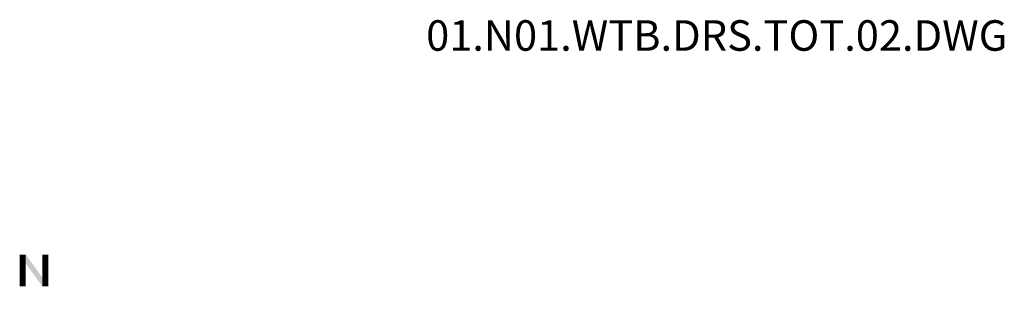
# Model space of a CAD drawing. Header units: millimetres. Extents: x 83336 to 140704, y 137697 to 176199.
# Tile 37 of 45: x 132950 to 140698, y 147126 to 149247. Entities that reach past the tile are written whole.
import ezdxf

# ---------------------------------------------------------------- set-up
doc = ezdxf.new("R2010")
doc.units = ezdxf.units.MM
doc.header["$LTSCALE"] = 50
doc.layers.get('0').update_dxf_attribs({"linetype": 'CONTINUOUS'})
doc.layers.add('00---0--FM-TEKST', color=7, linetype='CONTINUOUS')
doc.styles.add('1', font='BUROTEXT', dxfattribs={"height": 90})

# ---------------------------------------------------------------- blocks, each defined once
blk = doc.blocks.new('2DEC78')
at = {"color": 0}
for points in [[(0.095, 0, 0.19, 0.19, 0), (0.095, 1, 0.18, 0.18, 0)], [(0.805, 0, 0.19, 0.19, 0), (0.805, 1, 0.18, 0.18, 0)]]:
    blk.add_lwpolyline(points, format="xyseb", dxfattribs=at)
blk.add_solid([(0.19, 1), (0.19, 0.72), (0.71, 0.28), (0.71, 0)], dxfattribs=at)

msp = doc.modelspace()

# ---------------------------------------------------------------- block references
at = {"color": 2, "xscale": 250.25, "yscale": 250, "zscale": 250.25}
msp.add_blockref('2DEC78', (132950, 147150), dxfattribs=at)

# ---------------------------------------------------------------- texts
at = {"layer": '00---0--FM-TEKST', "insert": (136148.47958, 149242.9672), "char_height": 240, "attachment_point": 1, "style": '1'}
msp.add_mtext_dynamic_manual_height_columns('{\\fArial|b0|i0|c0|p34;01.N01.WTB.DRS.TOT.02.DWG}', width=8435.2286007, gutter_width=450, heights=[0], dxfattribs=at)

doc.saveas('drawing.dxf')
